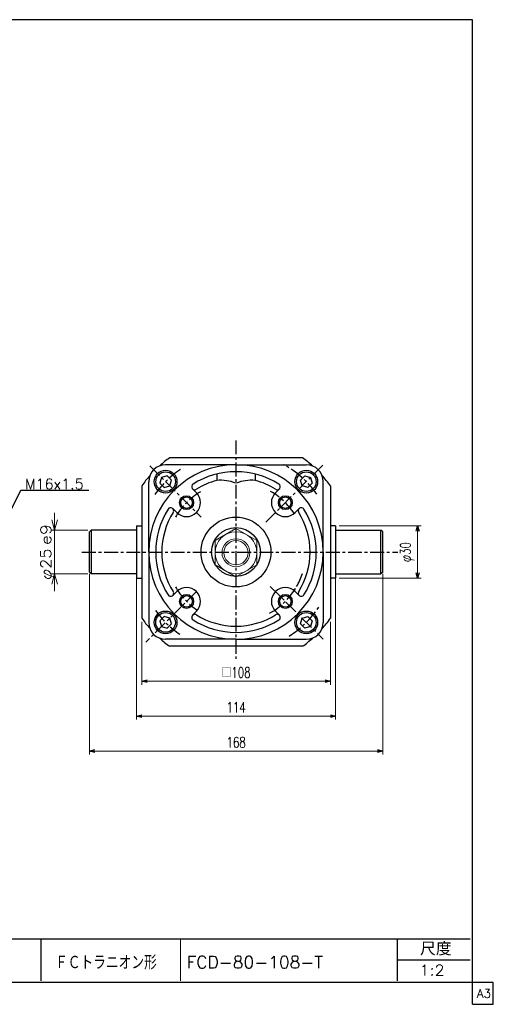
# Model space of a CAD drawing. Header units: millimetres. Extents: x -394 to 394, y -282 to 282.
# Tile 2 of 2: x 123 to 394, y -282 to 282. Entities that reach past the tile are written whole.
import ezdxf
from ezdxf.enums import TextEntityAlignment as Align

# ---------------------------------------------------------------- set-up
doc = ezdxf.new("R2010")
doc.units = ezdxf.units.MM
doc.header["$LTSCALE"] = 0.25
doc.linetypes.add('CENTER', pattern=[50.8, 31.75, -6.35, 6.35, -6.35])
doc.layers.add('ZUWAKU', color=7, linetype='Continuous')
doc.styles.add('dcStyle0', font='txt.shx', dxfattribs={"width": 0.714286, "bigfont": 'bigfont'})
doc.dimstyles.new('DaDimRotatedStyle', dxfattribs={"dimtxt": 6, "dimasz": 3.000002, "dimexe": 2, "dimexo": 1, "dimgap": 2, "dimtad": 3, "dimdsep": 46, "dimtxsty": 'dcStyle0', "dimblk1": 'OPEN30', "dimblk2": 'OPEN30', "dimsah": 1, "dimcen": 0.09, "dimclrd": 4, "dimclre": 4, "dimclrt": 4, "dimadec": 0, "dimazin": 2, "dimtfac": 1, "dimtdec": 4, "dimtmove": 0, "dimatfit": 0, "dimfxl": 1, "dimarcsym": 0})

# ---------------------------------------------------------------- blocks, each defined once
blk = doc.blocks.new('DC_GROUP_Φ80_20')
at = {"color": 4, "linetype": 'Continuous', "lineweight": 25}
for p, q in [((203.82, 19.82), (202.92, 16.47)), ((207.16, 20.72), (203.82, 19.82)), ((209.61, 18.27), (207.16, 20.72)), ((208.71, 14.92), (209.61, 18.27)), ((202.92, 16.47), (205.37, 14.02)), ((205.37, 14.02), (208.71, 14.92))]:
    blk.add_line(p, q, dxfattribs=at)
for radius in [6.5, 5.63]:
    blk.add_circle((206.27, 17.37), radius, dxfattribs=at)
blk = doc.blocks.new('DC_GROUP_Φ80_21')
at = {"color": 4, "linetype": 'Continuous', "lineweight": 25}
for p, q in [((283.52, 18.27), (285.97, 20.72)), ((284.42, 14.92), (283.52, 18.27)), ((285.97, 20.72), (289.31, 19.82)), ((289.31, 19.82), (290.21, 16.47)), ((287.76, 14.02), (284.42, 14.92)), ((290.21, 16.47), (287.76, 14.02))]:
    blk.add_line(p, q, dxfattribs=at)
for radius in [6.5, 5.63]:
    blk.add_circle((286.87, 17.37), radius, dxfattribs=at)
blk = doc.blocks.new('DC_GROUP_Φ80_22')
at = {"color": 4, "linetype": 'Continuous', "lineweight": 25}
for p, q in [((283.52, -64.13), (284.42, -60.78)), ((284.42, -60.78), (287.77, -59.89)), ((287.77, -59.89), (290.22, -62.34)), ((285.97, -66.58), (283.52, -64.13)), ((289.32, -65.68), (285.97, -66.58)), ((290.22, -62.34), (289.32, -65.68))]:
    blk.add_line(p, q, dxfattribs=at)
for radius in [6.5, 5.63]:
    blk.add_circle((286.87, -63.23), radius, dxfattribs=at)
blk = doc.blocks.new('DC_GROUP_Φ80_23')
at = {"color": 4, "linetype": 'Continuous', "lineweight": 25}
for p, q in [((205.36, -59.89), (202.91, -62.34)), ((208.71, -60.78), (205.36, -59.89)), ((209.61, -64.13), (208.71, -60.78)), ((202.91, -62.34), (203.81, -65.68)), ((203.81, -65.68), (207.16, -66.58)), ((207.16, -66.58), (209.61, -64.13))]:
    blk.add_line(p, q, dxfattribs=at)
for radius in [6.5, 5.63]:
    blk.add_circle((206.26, -63.23), radius, dxfattribs=at)
blk = doc.blocks.new('DC_GROUP_Φ80_25')
at = {"color": 4, "linetype": 'Continuous', "lineweight": 13}
for p, q in [((246.57, -9.48), (234.57, -16.4)), ((258.57, -16.4), (246.57, -9.48)), ((234.57, -16.4), (234.57, -30.26)), ((258.57, -30.26), (258.57, -16.4)), ((234.57, -30.26), (246.57, -37.19)), ((246.57, -37.19), (258.57, -30.26))]:
    blk.add_line(p, q, dxfattribs=at)
for radius in [12, 8, 6.92]:
    blk.add_circle((246.57, -23.33), radius, dxfattribs=at)
blk = doc.blocks.new('DC_GROUP_Φ80_30')
at = {"color": 4, "linetype": 'Continuous', "lineweight": 18}
for p, q in [((142.65, -10.43), (141.04, -4.43)), ((144.26, -4.43), (142.65, -10.43)), ((142.65, -10.43), (142.65, -4.43))]:
    blk.add_line(p, q, dxfattribs=at)
blk = doc.blocks.new('DC_GROUP_Φ80_31')
at = {"color": 4, "linetype": 'Continuous', "lineweight": 18}
for p, q in [((141.04, -41.43), (142.65, -35.43)), ((142.65, -35.43), (144.26, -41.43)), ((142.65, -35.43), (142.65, -41.43))]:
    blk.add_line(p, q, dxfattribs=at)
blk = doc.blocks.new('DC_GROUP_Φ80_29')
at = {"color": 4, "linetype": 'Continuous', "lineweight": 13}
for p, q in [((142.65, -0.43), (142.65, -10.43)), ((161.65, -10.43), (140.65, -10.43)), ((142.65, -35.43), (142.65, -10.43)), ((161.65, -35.43), (140.65, -35.43)), ((142.65, -45.43), (142.65, -35.43))]:
    blk.add_line(p, q, dxfattribs=at)
at = {"linetype": 'Continuous'}
for name in ['DC_GROUP_Φ80_30', 'DC_GROUP_Φ80_31']:
    blk.add_blockref(name, (0, 0), dxfattribs=at)
at = {"color": 4, "style": 'dcStyle0'}
blk.add_text('e9', height=6, rotation=90, dxfattribs=at).set_placement((140.65, -18.93), (140.65, -6.93), align=Align.FIT)
at = {"color": 4, "style": 'dcStyle0', "width": 0.9375}
blk.add_text('φ25', height=6, rotation=90, dxfattribs=at).set_placement((140.65, -38.93), (140.65, -20.93), align=Align.FIT)
blk = doc.blocks.new('_OPEN30')
at = {"color": 0, "linetype": 'ByBlock', "lineweight": -2}
for p, q in [((-1, 0.267949), (0, 0)), ((0, 0), (-1, -0.267949)), ((0, 0), (-1, 0))]:
    blk.add_line(p, q, dxfattribs=at)
blk = doc.blocks.new('*D43')
at = {"color": 4, "linetype": 'Continuous', "lineweight": 13}
for p, q in [((305.65, -7.93), (352.65, -7.93)), ((350.65, -37.92), (350.65, -7.93)), ((305.65, -37.92), (352.65, -37.92))]:
    blk.add_line(p, q, dxfattribs=at)
at = {"color": 4, "xscale": 3.000002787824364, "yscale": 2.999989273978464}
for p, rotation in [((350.65, -7.93), 90), ((350.65, -37.92), 270)]:
    blk.add_blockref('_OPEN30', p, dxfattribs=dict(at, rotation=rotation))
at = {"color": 4, "insert": (348.65, -22.93), "char_height": 6, "width": 24.375, "attachment_point": 8, "rotation": 90, "style": 'dcStyle0'}
blk.add_mtext('\\T1.00;φ30', dxfattribs=at)
blk = doc.blocks.new('*D44')
at = {"color": 4, "linetype": 'Continuous', "lineweight": 13}
for p, q in [((189.65, -37.92), (189.65, -118.93)), ((303.65, -37.92), (303.65, -118.93)), ((189.65, -116.93), (303.65, -116.93))]:
    blk.add_line(p, q, dxfattribs=at)
at = {"color": 4, "xscale": 3.000002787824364, "yscale": 2.999989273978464}
for p, rotation in [((189.65, -116.93), 180), ((303.65, -116.93), 360)]:
    blk.add_blockref('_OPEN30', p, dxfattribs=dict(at, rotation=rotation))
at = {"color": 4, "insert": (246.65, -114.93), "char_height": 6, "width": 24.375, "attachment_point": 8, "style": 'dcStyle0'}
blk.add_mtext('\\T1.00;114', dxfattribs=at)
blk = doc.blocks.new('*D45')
at = {"color": 4, "linetype": 'Continuous', "lineweight": 13}
for p, q in [((162.65, -35.43), (162.65, -138.93)), ((330.65, -35.43), (330.65, -138.93)), ((162.65, -136.93), (330.65, -136.93))]:
    blk.add_line(p, q, dxfattribs=at)
at = {"color": 4, "xscale": 3.000002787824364, "yscale": 2.999989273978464}
for p, rotation in [((162.65, -136.93), 180), ((330.65, -136.93), 360)]:
    blk.add_blockref('_OPEN30', p, dxfattribs=dict(at, rotation=rotation))
at = {"color": 4, "insert": (246.65, -134.93), "char_height": 6, "width": 24.375, "attachment_point": 8, "style": 'dcStyle0'}
blk.add_mtext('\\T1.00;168', dxfattribs=at)
blk = doc.blocks.new('*D49')
at = {"color": 4, "linetype": 'Continuous', "lineweight": 13}
for p, q in [((192.65, -62.88), (192.65, -98.93)), ((300.65, -62.88), (300.65, -98.93)), ((192.65, -96.93), (300.65, -96.93))]:
    blk.add_line(p, q, dxfattribs=at)
at = {"color": 4, "xscale": 3.000002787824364, "yscale": 2.999989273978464}
for p, rotation in [((192.65, -96.93), 180), ((300.65, -96.93), 360)]:
    blk.add_blockref('_OPEN30', p, dxfattribs=dict(at, rotation=rotation))
at = {"color": 4, "insert": (246.65, -94.93), "char_height": 6, "width": 30, "attachment_point": 8, "style": 'dcStyle0'}
blk.add_mtext('\\T1.00;□108', dxfattribs=at)

msp = doc.modelspace()

# ---------------------------------------------------------------- linework, layer by layer
at = {"color": 4, "linetype": 'CENTER', "lineweight": 25}
for p, q in [((246.565, 41.009), (246.565, -84.025)), ((197.176, 26.46), (226.625, -2.989)), ((263.688, -5.807), (297.004, 27.51)), ((158.358, -22.929), (339.301, -22.929)), ((266.244, -42.609), (296.519, -72.884)), ((223.938, -45.557), (194.862, -74.632))]:
    msp.add_line(p, q, dxfattribs=at)
at = {"color": 4, "linetype": 'Continuous', "lineweight": 25}
for p, q in [((284.596, 31.071), (208.701, 31.071)), ((246.565, 27.071), (206.265, 27.071)), ((246.565, 27.071), (286.865, 27.071)), ((196.565, -22.929), (196.565, 17.371)), ((235.565, 21.736), (235.565, 18.122)), ((257.565, 21.736), (257.565, 18.122)), ((296.565, -22.929), (296.565, 17.371)), ((111.392, -11.359), (123.287, 12.432)), ((123.287, 12.432), (162.301, 12.432)), ((192.648, 15.018), (192.648, -60.877)), ((223.938, 11.012), (221.701, 13.248)), ((269.193, 11.012), (271.429, 13.248)), ((300.648, 15.018), (300.648, -60.877)), ((212.624, -0.302), (210.388, 1.934)), ((280.506, -0.302), (282.742, 1.934)), ((162.648, -11.429), (163.648, -10.429)), ((189.648, -10.429), (163.648, -10.429)), ((163.648, -10.429), (163.648, -35.429)), ((189.648, -7.929), (189.648, -37.925)), ((189.648, -7.929), (192.648, -7.929)), ((303.648, -7.929), (300.648, -7.929)), ((303.648, -7.929), (303.648, -37.925)), ((303.648, -10.429), (329.648, -10.429)), ((330.648, -11.429), (329.648, -10.429)), ((329.648, -35.429), (329.648, -10.429)), ((162.648, -34.429), (162.648, -11.429)), ((330.648, -34.429), (330.648, -11.429)), ((196.565, -22.929), (196.565, -63.229)), ((296.565, -22.929), (296.565, -63.229)), ((162.648, -34.429), (163.648, -35.429)), ((189.648, -35.429), (163.648, -35.429)), ((189.648, -37.925), (192.648, -37.925)), ((303.648, -37.925), (300.648, -37.925)), ((303.648, -35.429), (329.648, -35.429)), ((330.648, -34.429), (329.648, -35.429)), ((212.624, -45.557), (210.388, -47.793)), ((280.506, -45.557), (282.742, -47.793)), ((223.938, -56.87), (221.701, -59.107)), ((269.193, -56.87), (271.429, -59.107)), ((246.565, -72.929), (206.265, -72.929)), ((246.565, -72.929), (286.865, -72.929)), ((284.596, -76.929), (208.701, -76.929))]:
    msp.add_line(p, q, dxfattribs=at)
for centre, radius in [((218.281, 5.355), 4), ((218.281, 5.355), 3.3), ((274.849, 5.355), 4), ((274.849, 5.355), 3.3), ((246.565, -22.929), 20), ((246.565, -22.929), 14), ((218.281, -51.214), 4), ((218.281, -51.214), 3.3), ((274.849, -51.214), 4), ((274.849, -51.214), 3.3)]:
    msp.add_circle(centre, radius, dxfattribs=at)
for centre, radius, start, end in [((246.648, -22.929), 66, 125.0968, 131.56274), ((246.648, -22.929), 66, 48.28368, 54.9032), ((206.265, 17.371), 9.7, 90, 180), ((246.565, -22.929), 50, 90, 180), ((246.565, -22.929), 46, 90, 122.27106), ((246.565, -22.929), 50, 0, 90), ((246.565, -22.929), 46, 57.72894, 90), ((286.865, 17.371), 9.7, 0, 90), ((246.648, -22.929), 66, 138.55538, 144.9032), ((246.565, -22.929), 42.5, 105.00027, 122.27106), ((237.449, -6.806), 25, 68.9493, 94.32272), ((255.681, -6.806), 25, 85.67728, 111.0507), ((246.565, -22.929), 42.5, 57.72894, 74.99973), ((246.648, -22.929), 66, 35.0968, 41.83469), ((222.939, 14.485), 1.75, 122.27106, 302.27106), ((270.191, 14.485), 1.75, 237.72894, 57.72894), ((218.281, 5.355), 8, 225, 45), ((274.849, 5.355), 8, 135, 315), ((246.565, -22.929), 46, 147.72894, 180), ((209.15, 0.697), 1.75, 327.72894, 147.72894), ((283.98, 0.697), 1.75, 32.27106, 212.27106), ((246.565, -22.929), 46, 0, 32.27106), ((246.565, -22.929), 42.5, 147.72894, 180), ((246.565, -22.929), 42.5, 0, 32.27106), ((246.565, -22.929), 50, 180, 270), ((246.565, -22.929), 46, 180, 212.27106), ((246.565, -22.929), 42.5, 180, 212.27106), ((246.565, -22.929), 50, 270, 360), ((246.565, -22.929), 42.5, 327.72894, 360), ((246.565, -22.929), 46, 327.72894, 360), ((246.565, -22.929), 40, 330.3639, 342.03379), ((218.281, -51.214), 8, 315, 135), ((274.849, -51.214), 8, 45, 225), ((209.15, -46.556), 1.75, 212.27106, 32.27106), ((283.98, -46.556), 1.75, 147.72894, 327.72894), ((246.648, -22.929), 66, 215.0968, 221.44462), ((222.939, -60.344), 1.75, 57.72894, 237.72894), ((246.565, -22.929), 46, 237.72894, 270), ((246.565, -22.929), 42.5, 237.72894, 270), ((246.565, -22.929), 42.5, 270, 302.27106), ((246.565, -22.929), 46, 270, 302.27106), ((270.191, -60.344), 1.75, 302.27106, 122.27106), ((246.648, -22.929), 66, 318.16531, 324.9032), ((206.265, -63.229), 9.7, 180, 270), ((286.865, -63.229), 9.7, 270, 0), ((246.648, -22.929), 66, 228.43726, 234.9032), ((246.648, -22.929), 66, 305.0968, 311.71632)]:
    msp.add_arc(centre, radius, start, end, dxfattribs=at)
at = {"color": 4, "linetype": 'CENTER', "lineweight": 25}
for radius, start, end in [(57, 123.82402, 146.07486), (57, 35.56203, 61.30559), (40, 120.40341, 150.43728), (40, 33.52166, 60.2572), (40, 209.97682, 236.47834), (40, 298.85826, 330.3639), (57, 215.91652, 235.71894), (57, 302.40994, 326.32767)]:
    msp.add_arc((246.565, -22.929), radius, start, end, dxfattribs=at)
at = {"layer": 'ZUWAKU', "color": 5, "linetype": 'Continuous', "lineweight": 25}
for p, q in [((382, 282), (-394, 282)), ((382, -282), (382, 282)), ((394, -269.5), (-394, -269.5)), ((394, -282), (394, -269.5)), ((382, -282), (394, -282))]:
    msp.add_line(p, q, dxfattribs=at)
at = {"layer": 'ZUWAKU', "color": 4, "linetype": 'Continuous', "lineweight": 25}
for p, q in [((-1.177, -244.477), (380.823, -244.477)), ((134.823, -244.477), (134.823, -268.477)), ((339.093, -268.477), (339.093, -244.477)), ((339.093, -256.477), (380.823, -256.477))]:
    msp.add_line(p, q, dxfattribs=at)
at = {"layer": 'ZUWAKU', "color": 4, "linetype": 'Continuous', "lineweight": 13}
msp.add_line((214.823, -244.477), (214.823, -268.477), dxfattribs=at)

# ---------------------------------------------------------------- block references
at = {"linetype": 'Continuous'}
for name in ['DC_GROUP_Φ80_20', 'DC_GROUP_Φ80_21', 'DC_GROUP_Φ80_29', 'DC_GROUP_Φ80_25', 'DC_GROUP_Φ80_23', 'DC_GROUP_Φ80_22']:
    msp.add_blockref(name, (0, 0), dxfattribs=at)

# ---------------------------------------------------------------- texts
at = {"color": 4, "style": 'dcStyle0'}
for s, height, width, p, p2 in [('M16x1.5', 6, 0.8, (125.687, 13.032), (159.287, 13.032)), ('ＦＣトラニオン形', 8, 0.758333, (142.944, -262.052), (201.184, -262.052)), ('FCD-80-108-T', 7, 0.93, (218.265, -261.377), (296.385, -261.377)), ('1:2', 6, 0.8, (351.693, -265.477), (366.093, -265.477))]:
    msp.add_text(s, height=height, dxfattribs=dict(at, width=width)).set_placement(p, p2, align=Align.FIT)
at = {"layer": 'ZUWAKU', "color": 4, "style": 'dcStyle0', "width": 0.991667}
msp.add_text('尺度', height=7.6, dxfattribs=at).set_placement((352.053, -254.037), (370.141, -254.037), align=Align.FIT)
at = {"layer": 'ZUWAKU', "color": 7, "style": 'dcStyle0', "width": 0.8}
msp.add_text('A3', height=5, dxfattribs=at).set_placement((384.615, -278.25), (392.615, -278.25), align=Align.FIT)

# ---------------------------------------------------------------- dimensions: what is measured, and where the dimension line sits
at = {"linetype": 'Continuous', "lineweight": 13}
dim = msp.add_linear_dim(base=(350.648, -7.929), p1=(304.648, -37.925), p2=(304.648, -7.929), angle=90, text='φ<>', dimstyle='DaDimRotatedStyle', override={"dimtxt": 6, "dimasz": 3.000002, "dimexe": 2, "dimexo": 1, "dimgap": 2, "dimtad": 3, "dimtih": 0, "dimtoh": 0, "dimdec": 2, "dimzin": 8, "dimtxsty": 'dcStyle0', "dimblk1": 'OPEN30', "dimblk2": 'OPEN30', "dimsah": 1, "dimclrd": 4, "dimclre": 4, "dimclrt": 4, "dimazin": 2, "dimtofl": 1, "dimatfit": 0, "dimtolj": 0, "dimtzin": 8}, dxfattribs=at)
dim.commit()
dim.dimension.update_dxf_attribs({"geometry": '*D43', "text_midpoint": (350.648, -22.927)})
for base, p1, p2, picture, middle in [((330.648, -136.929), (162.648, -34.429), (330.648, -34.429), '*D45', (246.648, -136.929)), ((303.648, -116.929), (189.648, -36.925), (303.648, -36.925), '*D44', (246.648, -116.929))]:
    dim = msp.add_linear_dim(base=base, p1=p1, p2=p2, dimstyle='DaDimRotatedStyle', override={"dimtxt": 6, "dimasz": 3.000002, "dimexe": 2, "dimexo": 1, "dimgap": 2, "dimtad": 3, "dimtih": 0, "dimtoh": 0, "dimdec": 2, "dimzin": 8, "dimtxsty": 'dcStyle0', "dimblk1": 'OPEN30', "dimblk2": 'OPEN30', "dimsah": 1, "dimclrd": 4, "dimclre": 4, "dimclrt": 4, "dimazin": 2, "dimtofl": 1, "dimatfit": 0, "dimtolj": 0, "dimtzin": 8}, dxfattribs=at)
    dim.commit()
    dim.dimension.update_dxf_attribs({"geometry": picture, "text_midpoint": middle})
dim = msp.add_linear_dim(base=(300.648, -96.929), p1=(192.648, -61.877), p2=(300.648, -61.877), text='□<>', dimstyle='DaDimRotatedStyle', override={"dimtxt": 6, "dimasz": 3.000002, "dimexe": 2, "dimexo": 1, "dimgap": 2, "dimtad": 3, "dimtih": 0, "dimtoh": 0, "dimdec": 2, "dimzin": 8, "dimtxsty": 'dcStyle0', "dimblk1": 'OPEN30', "dimblk2": 'OPEN30', "dimsah": 1, "dimclrd": 4, "dimclre": 4, "dimclrt": 4, "dimazin": 2, "dimtofl": 1, "dimatfit": 0, "dimtolj": 0, "dimtzin": 8}, dxfattribs=at)
dim.commit()
dim.dimension.update_dxf_attribs({"geometry": '*D49', "text_midpoint": (246.648, -96.929)})

doc.saveas('drawing.dxf')
